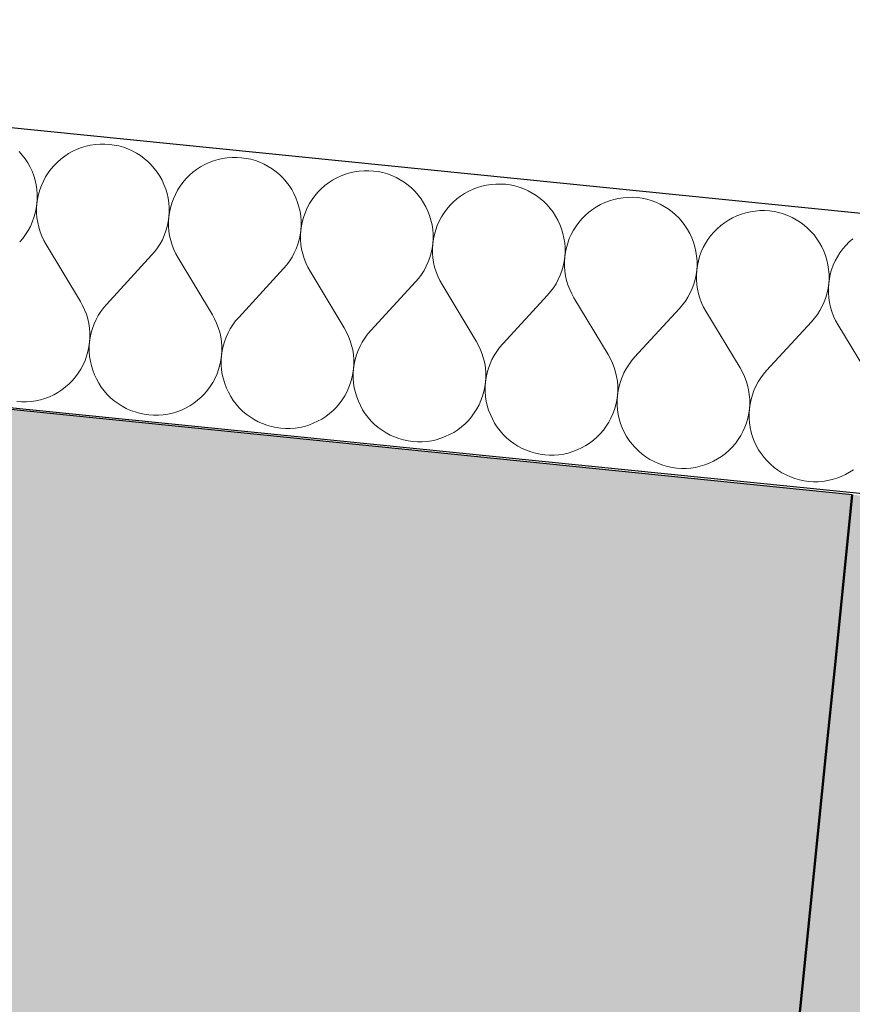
# Model space of a CAD drawing. Header units: millimetres. Extents: x -25972 to 4435, y -2839 to 20217.
# Tile 66 of 110: x -17586 to -17108, y 9391 to 9957. Entities that reach past the tile are written whole.
import ezdxf

# ---------------------------------------------------------------- set-up
doc = ezdxf.new("R2010")
doc.units = ezdxf.units.MM
doc.header["$MEASUREMENT"] = 0
doc.linetypes.add('Wipeout_Contour', pattern=[1000, 0, -1000])
for name, color, linetype in [('7._POHLED ZÁPADNÍ_2_3D prvky fasada nove', 7, 'Continuous'), ('7._POHLED ZÁPADNÍ_2_Konstrukce - nosné', 7, 'Continuous'), ('7._POHLED ZÁPADNÍ_2_Nové_3D prvky fasada nove', 7, 'Continuous'), ('7._POHLED ZÁPADNÍ_2_Nové_Konstrukce - nosné', 7, 'Continuous'), ('7._POHLED ZÁPADNÍ_2_Nové_Výplně – Řezové', 7, 'Continuous'), ('7._POHLED ZÁPADNÍ_2_Výplně – Řezové', 7, 'Continuous')]:
    doc.layers.add(name, color=color, linetype=linetype)

# ---------------------------------------------------------------- blocks, each defined once
blk = doc.blocks.new('*X37', base_point=(-26263.07, -5016.56))
at = {"layer": '7._POHLED ZÁPADNÍ_2_Nové_Výplně – Řezové', "color": 21, "linetype": 'Continuous', "lineweight": 20, "true_color": 0xffaaaa}
for p, q in [((-17550.46, 9883.59), (-17553, 9882.62)), ((-17547.85, 9884.37), (-17550.46, 9883.59)), ((-17545.2, 9884.97), (-17547.85, 9884.37)), ((-17542.51, 9885.37), (-17545.2, 9884.97)), ((-17539.8, 9885.59), (-17542.51, 9885.37)), ((-17537.08, 9885.6), (-17539.8, 9885.59)), ((-17534.36, 9885.43), (-17537.08, 9885.6)), ((-17531.67, 9885.06), (-17534.36, 9885.43)), ((-17529, 9884.5), (-17531.67, 9885.06)), ((-17526.39, 9883.75), (-17529, 9884.5)), ((-17523.83, 9882.81), (-17526.39, 9883.75)), ((-17584.48, 9879.26), (-17586.27, 9881.31)), ((-17582.83, 9877.09), (-17584.48, 9879.26)), ((-17560.13, 9878.67), (-17562.29, 9877.02)), ((-17557.85, 9880.15), (-17560.13, 9878.67)), ((-17555.47, 9881.47), (-17557.85, 9880.15)), ((-17553, 9882.62), (-17555.47, 9881.47)), ((-17521.35, 9881.7), (-17523.83, 9882.81)), ((-17518.96, 9880.41), (-17521.35, 9881.7)), ((-17516.66, 9878.95), (-17518.96, 9880.41)), ((-17514.47, 9877.34), (-17516.66, 9878.95)), ((-17463.99, 9877.94), (-17466.7, 9877.73)), ((-17461.27, 9877.96), (-17463.99, 9877.94)), ((-17458.56, 9877.78), (-17461.27, 9877.96)), ((-17581.35, 9874.81), (-17582.83, 9877.09)), ((-17580.03, 9872.43), (-17581.35, 9874.81)), ((-17578.89, 9869.97), (-17580.03, 9872.43)), ((-17566.25, 9873.29), (-17568.01, 9871.22)), ((-17564.34, 9875.23), (-17566.25, 9873.29)), ((-17562.29, 9877.02), (-17564.34, 9875.23)), ((-17512.4, 9875.57), (-17514.47, 9877.34)), ((-17510.47, 9873.66), (-17512.4, 9875.57)), ((-17508.67, 9871.61), (-17510.47, 9873.66)), ((-17482.04, 9872.51), (-17484.32, 9871.02)), ((-17479.66, 9873.83), (-17482.04, 9872.51)), ((-17477.2, 9874.97), (-17479.66, 9873.83)), ((-17474.65, 9875.94), (-17477.2, 9874.97)), ((-17472.05, 9876.73), (-17474.65, 9875.94)), ((-17469.39, 9877.32), (-17472.05, 9876.73)), ((-17466.7, 9877.73), (-17469.39, 9877.32)), ((-17455.86, 9877.41), (-17458.56, 9877.78)), ((-17453.2, 9876.85), (-17455.86, 9877.41)), ((-17450.58, 9876.1), (-17453.2, 9876.85)), ((-17448.03, 9875.17), (-17450.58, 9876.1)), ((-17445.55, 9874.05), (-17448.03, 9875.17)), ((-17443.15, 9872.76), (-17445.55, 9874.05)), ((-17440.85, 9871.31), (-17443.15, 9872.76)), ((-17577.92, 9867.42), (-17578.89, 9869.97)), ((-17577.14, 9864.82), (-17577.92, 9867.42)), ((-17571.08, 9866.73), (-17572.37, 9864.34)), ((-17569.63, 9869.03), (-17571.08, 9866.73)), ((-17568.01, 9871.22), (-17569.63, 9869.03)), ((-17507.03, 9869.45), (-17508.67, 9871.61)), ((-17505.54, 9867.17), (-17507.03, 9869.45)), ((-17504.22, 9864.79), (-17505.54, 9867.17)), ((-17488.53, 9867.58), (-17490.44, 9865.64)), ((-17486.49, 9869.37), (-17488.53, 9867.58)), ((-17484.32, 9871.02), (-17486.49, 9869.37)), ((-17438.66, 9869.69), (-17440.85, 9871.31)), ((-17436.6, 9867.92), (-17438.66, 9869.69)), ((-17434.66, 9866.01), (-17436.6, 9867.92)), ((-17401.39, 9867.33), (-17403.86, 9866.18)), ((-17398.85, 9868.29), (-17401.39, 9867.33)), ((-17396.24, 9869.08), (-17398.85, 9868.29)), ((-17393.59, 9869.67), (-17396.24, 9869.08)), ((-17390.9, 9870.08), (-17393.59, 9869.67)), ((-17388.19, 9870.29), (-17390.9, 9870.08)), ((-17385.46, 9870.31), (-17388.19, 9870.29)), ((-17382.75, 9870.13), (-17385.46, 9870.31)), ((-17380.05, 9869.76), (-17382.75, 9870.13)), ((-17377.39, 9869.2), (-17380.05, 9869.76)), ((-17374.78, 9868.45), (-17377.39, 9869.2)), ((-17372.22, 9867.52), (-17374.78, 9868.45)), ((-17369.74, 9866.4), (-17372.22, 9867.52)), ((-17576.54, 9862.16), (-17577.14, 9864.82)), ((-17576.14, 9859.47), (-17576.54, 9862.16)), ((-17573.48, 9861.85), (-17574.42, 9859.3)), ((-17572.37, 9864.34), (-17573.48, 9861.85)), ((-17503.08, 9862.32), (-17504.22, 9864.79)), ((-17502.11, 9859.78), (-17503.08, 9862.32)), ((-17493.82, 9861.38), (-17495.28, 9859.09)), ((-17492.21, 9863.57), (-17493.82, 9861.38)), ((-17490.44, 9865.64), (-17492.21, 9863.57)), ((-17432.87, 9863.96), (-17434.66, 9866.01)), ((-17431.22, 9861.8), (-17432.87, 9863.96)), ((-17429.74, 9859.52), (-17431.22, 9861.8)), ((-17410.68, 9861.73), (-17412.72, 9859.93)), ((-17408.51, 9863.37), (-17410.68, 9861.73)), ((-17406.24, 9864.86), (-17408.51, 9863.37)), ((-17403.86, 9866.18), (-17406.24, 9864.86)), ((-17367.34, 9865.11), (-17369.74, 9866.4)), ((-17365.05, 9863.66), (-17367.34, 9865.11)), ((-17362.86, 9862.04), (-17365.05, 9863.66)), ((-17360.79, 9860.27), (-17362.86, 9862.04)), ((-17320.44, 9861.43), (-17323.04, 9860.65)), ((-17317.78, 9862.03), (-17320.44, 9861.43)), ((-17315.09, 9862.43), (-17317.78, 9862.03)), ((-17312.38, 9862.64), (-17315.09, 9862.43)), ((-17309.66, 9862.66), (-17312.38, 9862.64)), ((-17306.94, 9862.48), (-17309.66, 9862.66)), ((-17304.25, 9862.11), (-17306.94, 9862.48)), ((-17301.59, 9861.55), (-17304.25, 9862.11)), ((-17298.97, 9860.8), (-17301.59, 9861.55)), ((-17575.93, 9856.76), (-17576.14, 9859.47)), ((-17575.91, 9854.04), (-17575.93, 9856.76)), ((-17575.16, 9856.68), (-17575.72, 9854.02)), ((-17574.42, 9859.3), (-17575.16, 9856.68)), ((-17501.33, 9857.17), (-17502.11, 9859.78)), ((-17500.74, 9854.51), (-17501.33, 9857.17)), ((-17496.56, 9856.69), (-17497.68, 9854.21)), ((-17495.28, 9859.09), (-17496.56, 9856.69)), ((-17428.42, 9857.14), (-17429.74, 9859.52)), ((-17427.27, 9854.67), (-17428.42, 9857.14)), ((-17416.4, 9855.93), (-17418.02, 9853.74)), ((-17414.63, 9857.99), (-17416.4, 9855.93)), ((-17412.72, 9859.93), (-17414.63, 9857.99)), ((-17358.86, 9858.36), (-17360.79, 9860.27)), ((-17357.06, 9856.32), (-17358.86, 9858.36)), ((-17355.42, 9854.15), (-17357.06, 9856.32)), ((-17332.71, 9855.72), (-17334.88, 9854.08)), ((-17330.43, 9857.21), (-17332.71, 9855.72)), ((-17328.05, 9858.53), (-17330.43, 9857.21)), ((-17325.58, 9859.68), (-17328.05, 9858.53)), ((-17323.04, 9860.65), (-17325.58, 9859.68)), ((-17296.42, 9859.87), (-17298.97, 9860.8)), ((-17293.93, 9858.76), (-17296.42, 9859.87)), ((-17291.54, 9857.47), (-17293.93, 9858.76)), ((-17289.24, 9856.01), (-17291.54, 9857.47)), ((-17287.05, 9854.39), (-17289.24, 9856.01)), ((-17576.46, 9848.63), (-17576.09, 9851.32)), ((-17576.09, 9851.32), (-17576.27, 9848.61)), ((-17576.09, 9851.32), (-17575.91, 9854.04)), ((-17575.72, 9854.02), (-17576.09, 9851.32)), ((-17500.33, 9851.82), (-17500.74, 9854.51)), ((-17500.12, 9849.11), (-17500.33, 9851.82)), ((-17498.61, 9851.65), (-17499.36, 9849.03)), ((-17497.68, 9854.21), (-17498.61, 9851.65)), ((-17426.31, 9852.13), (-17427.27, 9854.67)), ((-17425.53, 9849.52), (-17426.31, 9852.13)), ((-17419.47, 9851.44), (-17420.76, 9849.04)), ((-17418.02, 9853.74), (-17419.47, 9851.44)), ((-17353.93, 9851.87), (-17355.42, 9854.15)), ((-17352.61, 9849.49), (-17353.93, 9851.87)), ((-17338.83, 9850.35), (-17340.6, 9848.28)), ((-17336.92, 9852.28), (-17338.83, 9850.35)), ((-17334.88, 9854.08), (-17336.92, 9852.28)), ((-17284.99, 9852.63), (-17287.05, 9854.39)), ((-17283.05, 9850.71), (-17284.99, 9852.63)), ((-17281.26, 9848.67), (-17283.05, 9850.71)), ((-17254.62, 9849.56), (-17256.9, 9848.08)), ((-17252.25, 9850.88), (-17254.62, 9849.56)), ((-17249.78, 9852.03), (-17252.25, 9850.88)), ((-17247.24, 9853), (-17249.78, 9852.03)), ((-17244.63, 9853.78), (-17247.24, 9853)), ((-17241.98, 9854.38), (-17244.63, 9853.78)), ((-17239.29, 9854.78), (-17241.98, 9854.38)), ((-17236.57, 9854.99), (-17239.29, 9854.78)), ((-17233.85, 9855.01), (-17236.57, 9854.99)), ((-17231.14, 9854.84), (-17233.85, 9855.01)), ((-17228.44, 9854.47), (-17231.14, 9854.84)), ((-17225.78, 9853.91), (-17228.44, 9854.47)), ((-17223.17, 9853.16), (-17225.78, 9853.91)), ((-17220.61, 9852.22), (-17223.17, 9853.16)), ((-17218.13, 9851.11), (-17220.61, 9852.22)), ((-17215.73, 9849.82), (-17218.13, 9851.11)), ((-17213.44, 9848.36), (-17215.73, 9849.82)), ((-17577.78, 9843.35), (-17577.02, 9845.97)), ((-17577.02, 9845.97), (-17576.46, 9848.63)), ((-17576.27, 9848.61), (-17576.25, 9845.89)), ((-17576.25, 9845.89), (-17576.03, 9843.18)), ((-17500.28, 9843.68), (-17500.11, 9846.39)), ((-17499.92, 9846.37), (-17500.28, 9843.68)), ((-17500.11, 9846.39), (-17500.12, 9849.11)), ((-17499.36, 9849.03), (-17499.92, 9846.37)), ((-17424.93, 9846.87), (-17425.53, 9849.52)), ((-17424.53, 9844.18), (-17424.93, 9846.87)), ((-17424.32, 9841.46), (-17424.53, 9844.18)), ((-17422.8, 9844), (-17423.55, 9841.39)), ((-17421.87, 9846.56), (-17422.8, 9844)), ((-17420.76, 9849.04), (-17421.87, 9846.56)), ((-17351.47, 9847.02), (-17352.61, 9849.49)), ((-17350.5, 9844.48), (-17351.47, 9847.02)), ((-17349.72, 9841.87), (-17350.5, 9844.48)), ((-17342.21, 9846.09), (-17343.67, 9843.79)), ((-17340.6, 9848.28), (-17342.21, 9846.09)), ((-17279.61, 9846.5), (-17281.26, 9848.67)), ((-17278.13, 9844.22), (-17279.61, 9846.5)), ((-17276.81, 9841.84), (-17278.13, 9844.22)), ((-17261.11, 9844.64), (-17263.02, 9842.7)), ((-17259.07, 9846.43), (-17261.11, 9844.64)), ((-17256.9, 9848.08), (-17259.07, 9846.43)), ((-17211.25, 9846.75), (-17213.44, 9848.36)), ((-17209.18, 9844.98), (-17211.25, 9846.75)), ((-17207.24, 9843.07), (-17209.18, 9844.98)), ((-17173.97, 9844.38), (-17176.44, 9843.23)), ((-17171.43, 9845.35), (-17173.97, 9844.38)), ((-17168.83, 9846.13), (-17171.43, 9845.35)), ((-17166.17, 9846.73), (-17168.83, 9846.13)), ((-17163.48, 9847.13), (-17166.17, 9846.73)), ((-17160.77, 9847.35), (-17163.48, 9847.13)), ((-17158.05, 9847.36), (-17160.77, 9847.35)), ((-17155.33, 9847.19), (-17158.05, 9847.36)), ((-17152.64, 9846.82), (-17155.33, 9847.19)), ((-17149.98, 9846.26), (-17152.64, 9846.82)), ((-17147.36, 9845.51), (-17149.98, 9846.26)), ((-17144.81, 9844.57), (-17147.36, 9845.51)), ((-17142.32, 9843.46), (-17144.81, 9844.57)), ((-17581.12, 9835.92), (-17579.83, 9838.32)), ((-17579.83, 9838.32), (-17578.71, 9840.8)), ((-17578.71, 9840.8), (-17577.78, 9843.35)), ((-17576.03, 9843.18), (-17575.62, 9840.49)), ((-17575.62, 9840.49), (-17575.03, 9837.83)), ((-17501.97, 9835.71), (-17501.22, 9838.32)), ((-17501.22, 9838.32), (-17500.66, 9840.98)), ((-17500.66, 9840.98), (-17500.28, 9843.68)), ((-17500.28, 9843.68), (-17500.46, 9840.96)), ((-17500.46, 9840.96), (-17500.44, 9838.24)), ((-17500.44, 9838.24), (-17500.23, 9835.53)), ((-17424.48, 9836.03), (-17424.3, 9838.74)), ((-17424.11, 9838.72), (-17424.48, 9836.03)), ((-17424.3, 9838.74), (-17424.32, 9841.46)), ((-17423.55, 9841.39), (-17424.11, 9838.72)), ((-17349.13, 9839.22), (-17349.72, 9841.87)), ((-17348.72, 9836.53), (-17349.13, 9839.22)), ((-17346.07, 9838.91), (-17347, 9836.35)), ((-17344.95, 9841.39), (-17346.07, 9838.91)), ((-17343.67, 9843.79), (-17344.95, 9841.39)), ((-17275.66, 9839.37), (-17276.81, 9841.84)), ((-17274.7, 9836.83), (-17275.66, 9839.37)), ((-17266.41, 9838.44), (-17267.86, 9836.14)), ((-17264.79, 9840.63), (-17266.41, 9838.44)), ((-17263.02, 9842.7), (-17264.79, 9840.63)), ((-17205.45, 9841.02), (-17207.24, 9843.07)), ((-17203.81, 9838.85), (-17205.45, 9841.02)), ((-17202.32, 9836.57), (-17203.81, 9838.85)), ((-17183.26, 9838.78), (-17185.31, 9836.99)), ((-17181.1, 9840.43), (-17183.26, 9838.78)), ((-17178.82, 9841.91), (-17181.1, 9840.43)), ((-17176.44, 9843.23), (-17178.82, 9841.91)), ((-17139.93, 9842.17), (-17142.32, 9843.46)), ((-17137.63, 9840.71), (-17139.93, 9842.17)), ((-17135.44, 9839.1), (-17137.63, 9840.71)), ((-17133.37, 9837.33), (-17135.44, 9839.1)), ((-17584.19, 9831.44), (-17582.58, 9833.63)), ((-17582.58, 9833.63), (-17581.12, 9835.92)), ((-17575.03, 9837.83), (-17574.24, 9835.23)), ((-17574.24, 9835.23), (-17573.27, 9832.69)), ((-17573.27, 9832.69), (-17572.12, 9830.22)), ((-17504.02, 9830.67), (-17502.91, 9833.15)), ((-17502.91, 9833.15), (-17501.97, 9835.71)), ((-17500.23, 9835.53), (-17499.82, 9832.84)), ((-17499.82, 9832.84), (-17499.22, 9830.19)), ((-17425.41, 9830.67), (-17424.85, 9833.33)), ((-17424.85, 9833.33), (-17424.48, 9836.03)), ((-17424.48, 9836.03), (-17424.65, 9833.31)), ((-17424.65, 9833.31), (-17424.63, 9830.59)), ((-17348.51, 9833.82), (-17348.72, 9836.53)), ((-17348.5, 9831.1), (-17348.51, 9833.82)), ((-17347.75, 9833.74), (-17348.31, 9831.08)), ((-17347, 9836.35), (-17347.75, 9833.74)), ((-17273.91, 9834.23), (-17274.7, 9836.83)), ((-17273.32, 9831.57), (-17273.91, 9834.23)), ((-17269.15, 9833.74), (-17270.26, 9831.26)), ((-17267.86, 9836.14), (-17269.15, 9833.74)), ((-17201, 9834.19), (-17202.32, 9836.57)), ((-17199.86, 9831.73), (-17201, 9834.19)), ((-17188.99, 9832.98), (-17190.6, 9830.79)), ((-17187.22, 9835.05), (-17188.99, 9832.98)), ((-17185.31, 9836.99), (-17187.22, 9835.05)), ((-17131.44, 9835.42), (-17133.37, 9837.33)), ((-17129.64, 9833.37), (-17131.44, 9835.42)), ((-17128, 9831.21), (-17129.64, 9833.37)), ((-17585.96, 9829.37), (-17584.19, 9831.44)), ((-17572.12, 9830.22), (-17570.8, 9827.84)), ((-17551.12, 9795.23), (-17570.8, 9827.84)), ((-17506.77, 9825.98), (-17505.31, 9828.27)), ((-17505.31, 9828.27), (-17504.02, 9830.67)), ((-17499.22, 9830.19), (-17498.44, 9827.58)), ((-17498.44, 9827.58), (-17497.47, 9825.04)), ((-17427.1, 9825.5), (-17426.16, 9828.06)), ((-17426.16, 9828.06), (-17425.41, 9830.67)), ((-17424.63, 9830.59), (-17424.42, 9827.88)), ((-17424.42, 9827.88), (-17424.01, 9825.19)), ((-17349.04, 9825.69), (-17348.67, 9828.38)), ((-17348.67, 9828.38), (-17348.85, 9825.67)), ((-17348.67, 9828.38), (-17348.5, 9831.1)), ((-17348.31, 9831.08), (-17348.67, 9828.38)), ((-17272.92, 9828.88), (-17273.32, 9831.57)), ((-17272.71, 9826.17), (-17272.92, 9828.88)), ((-17271.19, 9828.71), (-17271.94, 9826.09)), ((-17270.26, 9831.26), (-17271.19, 9828.71)), ((-17198.89, 9829.18), (-17199.86, 9831.73)), ((-17198.11, 9826.58), (-17198.89, 9829.18)), ((-17192.06, 9828.49), (-17193.34, 9826.1)), ((-17190.6, 9830.79), (-17192.06, 9828.49)), ((-17126.52, 9828.93), (-17128, 9831.21)), ((-17125.2, 9826.55), (-17126.52, 9828.93)), ((-17111.41, 9827.4), (-17113.18, 9825.33)), ((-17109.5, 9829.34), (-17111.41, 9827.4)), ((-17107.46, 9831.13), (-17109.5, 9829.34)), ((-17535.96, 9793.7), (-17510.16, 9821.72)), ((-17510.16, 9821.72), (-17508.39, 9823.79)), ((-17508.39, 9823.79), (-17506.77, 9825.98)), ((-17497.47, 9825.04), (-17496.32, 9822.57)), ((-17496.32, 9822.57), (-17495, 9820.19)), ((-17429.51, 9820.63), (-17428.22, 9823.02)), ((-17428.22, 9823.02), (-17427.1, 9825.5)), ((-17424.01, 9825.19), (-17423.42, 9822.54)), ((-17423.42, 9822.54), (-17422.63, 9819.93)), ((-17350.36, 9820.41), (-17349.61, 9823.02)), ((-17349.61, 9823.02), (-17349.04, 9825.69)), ((-17348.85, 9825.67), (-17348.83, 9822.95)), ((-17348.83, 9822.95), (-17348.61, 9820.23)), ((-17272.87, 9820.73), (-17272.69, 9823.45)), ((-17272.5, 9823.43), (-17272.87, 9820.73)), ((-17272.69, 9823.45), (-17272.71, 9826.17)), ((-17271.94, 9826.09), (-17272.5, 9823.43)), ((-17197.51, 9823.92), (-17198.11, 9826.58)), ((-17197.11, 9821.23), (-17197.51, 9823.92)), ((-17194.45, 9823.61), (-17195.39, 9821.06)), ((-17193.34, 9826.1), (-17194.45, 9823.61)), ((-17124.05, 9824.08), (-17125.2, 9826.55)), ((-17123.09, 9821.54), (-17124.05, 9824.08)), ((-17122.3, 9818.93), (-17123.09, 9821.54)), ((-17114.79, 9823.14), (-17116.25, 9820.85)), ((-17113.18, 9825.33), (-17114.79, 9823.14)), ((-17475.31, 9787.58), (-17495, 9820.19)), ((-17434.35, 9814.08), (-17432.58, 9816.14)), ((-17432.58, 9816.14), (-17430.96, 9818.33)), ((-17430.96, 9818.33), (-17429.51, 9820.63)), ((-17422.63, 9819.93), (-17421.66, 9817.39)), ((-17421.66, 9817.39), (-17420.51, 9814.92)), ((-17352.41, 9815.37), (-17351.29, 9817.85)), ((-17351.29, 9817.85), (-17350.36, 9820.41)), ((-17348.61, 9820.23), (-17348.21, 9817.54)), ((-17348.21, 9817.54), (-17347.61, 9814.89)), ((-17273.8, 9815.38), (-17273.24, 9818.04)), ((-17273.24, 9818.04), (-17272.87, 9820.73)), ((-17272.87, 9820.73), (-17273.04, 9818.02)), ((-17273.04, 9818.02), (-17273.02, 9815.3)), ((-17196.9, 9818.52), (-17197.11, 9821.23)), ((-17197.06, 9813.08), (-17196.88, 9815.8)), ((-17196.69, 9815.78), (-17197.06, 9813.08)), ((-17196.88, 9815.8), (-17196.9, 9818.52)), ((-17196.14, 9818.44), (-17196.69, 9815.78)), ((-17195.39, 9821.06), (-17196.14, 9818.44)), ((-17121.71, 9816.27), (-17122.3, 9818.93)), ((-17121.31, 9813.58), (-17121.71, 9816.27)), ((-17118.65, 9815.97), (-17119.58, 9813.41)), ((-17117.54, 9818.45), (-17118.65, 9815.97)), ((-17116.25, 9820.85), (-17117.54, 9818.45)), ((-17460.15, 9786.05), (-17434.35, 9814.08)), ((-17420.51, 9814.92), (-17419.19, 9812.55)), ((-17399.51, 9779.93), (-17419.19, 9812.55)), ((-17356.78, 9808.49), (-17355.16, 9810.68)), ((-17355.16, 9810.68), (-17353.7, 9812.98)), ((-17353.7, 9812.98), (-17352.41, 9815.37)), ((-17347.61, 9814.89), (-17346.82, 9812.28)), ((-17346.82, 9812.28), (-17345.85, 9809.74)), ((-17276.6, 9807.73), (-17275.49, 9810.21)), ((-17275.49, 9810.21), (-17274.55, 9812.76)), ((-17274.55, 9812.76), (-17273.8, 9815.38)), ((-17273.02, 9815.3), (-17272.81, 9812.59)), ((-17272.81, 9812.59), (-17272.4, 9809.9)), ((-17198, 9807.73), (-17197.43, 9810.39)), ((-17197.43, 9810.39), (-17197.06, 9813.08)), ((-17197.06, 9813.08), (-17197.24, 9810.37)), ((-17197.24, 9810.37), (-17197.22, 9807.65)), ((-17121.09, 9810.87), (-17121.31, 9813.58)), ((-17121.08, 9808.15), (-17121.09, 9810.87)), ((-17120.33, 9810.79), (-17120.89, 9808.13)), ((-17119.58, 9813.41), (-17120.33, 9810.79)), ((-17384.35, 9778.4), (-17358.55, 9806.43)), ((-17358.55, 9806.43), (-17356.78, 9808.49)), ((-17345.85, 9809.74), (-17344.71, 9807.28)), ((-17344.71, 9807.28), (-17343.38, 9804.9)), ((-17323.7, 9772.28), (-17343.38, 9804.9)), ((-17279.35, 9803.03), (-17277.89, 9805.33)), ((-17277.89, 9805.33), (-17276.6, 9807.73)), ((-17272.4, 9809.9), (-17271.8, 9807.24)), ((-17271.8, 9807.24), (-17271.02, 9804.64)), ((-17271.02, 9804.64), (-17270.05, 9802.09)), ((-17199.68, 9802.56), (-17198.75, 9805.11)), ((-17198.75, 9805.11), (-17198, 9807.73)), ((-17197.22, 9807.65), (-17197, 9804.94)), ((-17197, 9804.94), (-17196.6, 9802.25)), ((-17121.63, 9802.74), (-17121.26, 9805.44)), ((-17121.26, 9805.44), (-17121.43, 9802.72)), ((-17121.26, 9805.44), (-17121.08, 9808.15)), ((-17120.89, 9808.13), (-17121.26, 9805.44)), ((-17308.54, 9770.75), (-17282.74, 9798.78)), ((-17282.74, 9798.78), (-17280.97, 9800.85)), ((-17280.97, 9800.85), (-17279.35, 9803.03)), ((-17270.05, 9802.09), (-17268.9, 9799.63)), ((-17268.9, 9799.63), (-17267.58, 9797.25)), ((-17202.09, 9797.68), (-17200.8, 9800.08)), ((-17200.8, 9800.08), (-17199.68, 9802.56)), ((-17196.6, 9802.25), (-17196, 9799.59)), ((-17196, 9799.59), (-17195.21, 9796.99)), ((-17122.94, 9797.47), (-17122.19, 9800.08)), ((-17122.19, 9800.08), (-17121.63, 9802.74)), ((-17121.43, 9802.72), (-17121.41, 9800)), ((-17121.41, 9800), (-17121.2, 9797.29)), ((-17549.8, 9792.85), (-17551.12, 9795.23)), ((-17535.96, 9793.7), (-17537.73, 9791.63)), ((-17247.9, 9764.63), (-17267.58, 9797.25)), ((-17206.93, 9791.13), (-17205.16, 9793.2)), ((-17205.16, 9793.2), (-17203.55, 9795.39)), ((-17203.55, 9795.39), (-17202.09, 9797.68)), ((-17195.21, 9796.99), (-17194.24, 9794.45)), ((-17194.24, 9794.45), (-17193.1, 9791.98)), ((-17124.99, 9792.43), (-17123.88, 9794.91)), ((-17123.88, 9794.91), (-17122.94, 9797.47)), ((-17121.2, 9797.29), (-17120.79, 9794.6)), ((-17120.79, 9794.6), (-17120.19, 9791.95)), ((-17548.65, 9790.38), (-17549.8, 9792.85)), ((-17547.68, 9787.84), (-17548.65, 9790.38)), ((-17546.89, 9785.24), (-17547.68, 9787.84)), ((-17539.35, 9789.44), (-17540.8, 9787.15)), ((-17537.73, 9791.63), (-17539.35, 9789.44)), ((-17473.99, 9785.2), (-17475.31, 9787.58)), ((-17232.74, 9763.1), (-17206.93, 9791.13)), ((-17193.1, 9791.98), (-17191.77, 9789.6)), ((-17172.09, 9756.99), (-17191.77, 9789.6)), ((-17129.36, 9785.55), (-17127.74, 9787.74)), ((-17127.74, 9787.74), (-17126.28, 9790.03)), ((-17126.28, 9790.03), (-17124.99, 9792.43)), ((-17120.19, 9791.95), (-17119.41, 9789.34)), ((-17119.41, 9789.34), (-17118.44, 9786.8)), ((-17546.3, 9782.58), (-17546.89, 9785.24)), ((-17545.89, 9779.89), (-17546.3, 9782.58)), ((-17543.21, 9782.27), (-17544.15, 9779.72)), ((-17542.09, 9784.75), (-17543.21, 9782.27)), ((-17540.8, 9787.15), (-17542.09, 9784.75)), ((-17472.84, 9782.73), (-17473.99, 9785.2)), ((-17471.87, 9780.19), (-17472.84, 9782.73)), ((-17463.54, 9781.8), (-17465, 9779.5)), ((-17461.92, 9783.98), (-17463.54, 9781.8)), ((-17460.15, 9786.05), (-17461.92, 9783.98)), ((-17156.93, 9755.46), (-17131.13, 9783.48)), ((-17131.13, 9783.48), (-17129.36, 9785.55)), ((-17118.44, 9786.8), (-17117.29, 9784.33)), ((-17117.29, 9784.33), (-17115.97, 9781.95)), ((-17096.29, 9749.34), (-17115.97, 9781.95)), ((-17545.68, 9777.18), (-17545.89, 9779.89)), ((-17545.66, 9774.46), (-17545.68, 9777.18)), ((-17544.9, 9777.1), (-17545.46, 9774.44)), ((-17544.15, 9779.72), (-17544.9, 9777.1)), ((-17471.09, 9777.59), (-17471.87, 9780.19)), ((-17470.49, 9774.93), (-17471.09, 9777.59)), ((-17466.29, 9777.1), (-17467.4, 9774.62)), ((-17465, 9779.5), (-17466.29, 9777.1)), ((-17398.19, 9777.55), (-17399.51, 9779.93)), ((-17397.04, 9775.09), (-17398.19, 9777.55)), ((-17386.12, 9776.33), (-17387.73, 9774.15)), ((-17384.35, 9778.4), (-17386.12, 9776.33)), ((-17546.2, 9769.05), (-17545.83, 9771.74)), ((-17545.83, 9771.74), (-17546.01, 9769.03)), ((-17545.83, 9771.74), (-17545.66, 9774.46)), ((-17545.46, 9774.44), (-17545.83, 9771.74)), ((-17470.08, 9772.24), (-17470.49, 9774.93)), ((-17469.87, 9769.53), (-17470.08, 9772.24)), ((-17468.34, 9772.07), (-17469.09, 9769.45)), ((-17467.4, 9774.62), (-17468.34, 9772.07)), ((-17396.07, 9772.54), (-17397.04, 9775.09)), ((-17395.28, 9769.94), (-17396.07, 9772.54)), ((-17389.19, 9771.85), (-17390.48, 9769.45)), ((-17387.73, 9774.15), (-17389.19, 9771.85)), ((-17322.38, 9769.9), (-17323.7, 9772.28)), ((-17308.54, 9770.75), (-17310.31, 9768.69)), ((-17547.51, 9763.77), (-17546.76, 9766.39)), ((-17546.76, 9766.39), (-17546.2, 9769.05)), ((-17546.01, 9769.03), (-17545.99, 9766.31)), ((-17545.99, 9766.31), (-17545.78, 9763.6)), ((-17470.03, 9764.1), (-17469.85, 9766.81)), ((-17469.65, 9766.79), (-17470.03, 9764.1)), ((-17469.85, 9766.81), (-17469.87, 9769.53)), ((-17469.09, 9769.45), (-17469.65, 9766.79)), ((-17394.69, 9767.29), (-17395.28, 9769.94)), ((-17394.28, 9764.6), (-17394.69, 9767.29)), ((-17391.6, 9766.97), (-17392.53, 9764.42)), ((-17390.48, 9769.45), (-17391.6, 9766.97)), ((-17321.23, 9767.44), (-17322.38, 9769.9)), ((-17320.26, 9764.9), (-17321.23, 9767.44)), ((-17319.48, 9762.29), (-17320.26, 9764.9)), ((-17311.93, 9766.5), (-17313.39, 9764.2)), ((-17310.31, 9768.69), (-17311.93, 9766.5)), ((-17549.55, 9758.73), (-17548.44, 9761.21)), ((-17548.44, 9761.21), (-17547.51, 9763.77)), ((-17545.78, 9763.6), (-17545.38, 9760.91)), ((-17545.38, 9760.91), (-17544.78, 9758.25)), ((-17470.95, 9758.74), (-17470.39, 9761.4)), ((-17470.39, 9761.4), (-17470.03, 9764.1)), ((-17470.03, 9764.1), (-17470.2, 9761.38)), ((-17470.2, 9761.38), (-17470.19, 9758.66)), ((-17394.06, 9761.88), (-17394.28, 9764.6)), ((-17394.22, 9756.45), (-17394.05, 9759.16)), ((-17393.85, 9759.14), (-17394.22, 9756.45)), ((-17394.05, 9759.16), (-17394.06, 9761.88)), ((-17393.29, 9761.8), (-17393.85, 9759.14)), ((-17392.53, 9764.42), (-17393.29, 9761.8)), ((-17318.88, 9759.64), (-17319.48, 9762.29)), ((-17318.47, 9756.95), (-17318.88, 9759.64)), ((-17315.79, 9759.33), (-17316.73, 9756.77)), ((-17314.68, 9761.81), (-17315.79, 9759.33)), ((-17313.39, 9764.2), (-17314.68, 9761.81)), ((-17246.58, 9762.26), (-17247.9, 9764.63)), ((-17245.43, 9759.79), (-17246.58, 9762.26)), ((-17244.46, 9757.25), (-17245.43, 9759.79)), ((-17234.51, 9761.04), (-17236.12, 9758.85)), ((-17232.74, 9763.1), (-17234.51, 9761.04)), ((-17553.91, 9751.85), (-17552.29, 9754.04)), ((-17552.29, 9754.04), (-17550.84, 9756.33)), ((-17550.84, 9756.33), (-17549.55, 9758.73)), ((-17544.78, 9758.25), (-17544, 9755.65)), ((-17544, 9755.65), (-17543.04, 9753.1)), ((-17473.75, 9751.08), (-17472.63, 9753.57)), ((-17472.63, 9753.57), (-17471.7, 9756.12)), ((-17471.7, 9756.12), (-17470.95, 9758.74)), ((-17470.19, 9758.66), (-17469.98, 9755.95)), ((-17469.98, 9755.95), (-17469.57, 9753.26)), ((-17395.15, 9751.09), (-17394.59, 9753.75)), ((-17394.59, 9753.75), (-17394.22, 9756.45)), ((-17394.22, 9756.45), (-17394.4, 9753.73)), ((-17394.4, 9753.73), (-17394.38, 9751.01)), ((-17318.26, 9754.24), (-17318.47, 9756.95)), ((-17318.24, 9751.51), (-17318.26, 9754.24)), ((-17317.48, 9754.16), (-17318.04, 9751.49)), ((-17316.73, 9756.77), (-17317.48, 9754.16)), ((-17243.67, 9754.64), (-17244.46, 9757.25)), ((-17243.07, 9751.99), (-17243.67, 9754.64)), ((-17238.87, 9754.16), (-17239.99, 9751.68)), ((-17237.58, 9756.55), (-17238.87, 9754.16)), ((-17236.12, 9758.85), (-17237.58, 9756.55)), ((-17170.77, 9754.61), (-17172.09, 9756.99)), ((-17169.62, 9752.14), (-17170.77, 9754.61)), ((-17158.7, 9753.39), (-17160.32, 9751.2)), ((-17156.93, 9755.46), (-17158.7, 9753.39)), ((-17559.63, 9746.05), (-17557.59, 9747.84)), ((-17557.59, 9747.84), (-17555.68, 9749.78)), ((-17555.68, 9749.78), (-17553.91, 9751.85)), ((-17543.04, 9753.1), (-17541.89, 9750.63)), ((-17541.89, 9750.63), (-17540.57, 9748.25)), ((-17540.57, 9748.25), (-17539.09, 9745.98)), ((-17476.49, 9746.39), (-17475.03, 9748.69)), ((-17475.03, 9748.69), (-17473.75, 9751.08)), ((-17469.57, 9753.26), (-17468.98, 9750.6)), ((-17468.98, 9750.6), (-17468.2, 9748)), ((-17468.2, 9748), (-17467.23, 9745.45)), ((-17396.83, 9745.92), (-17395.89, 9748.47)), ((-17395.89, 9748.47), (-17395.15, 9751.09)), ((-17394.38, 9751.01), (-17394.17, 9748.3)), ((-17394.17, 9748.3), (-17393.77, 9745.61)), ((-17318.78, 9746.1), (-17318.41, 9748.8)), ((-17318.41, 9748.8), (-17318.59, 9746.09)), ((-17318.41, 9748.8), (-17318.24, 9751.51)), ((-17318.04, 9751.49), (-17318.41, 9748.8)), ((-17242.67, 9749.3), (-17243.07, 9751.99)), ((-17242.45, 9746.59), (-17242.67, 9749.3)), ((-17240.92, 9749.12), (-17241.67, 9746.51)), ((-17239.99, 9751.68), (-17240.92, 9749.12)), ((-17168.65, 9749.6), (-17169.62, 9752.14)), ((-17167.87, 9747), (-17168.65, 9749.6)), ((-17161.78, 9748.91), (-17163.07, 9746.51)), ((-17160.32, 9751.2), (-17161.78, 9748.91)), ((-17566.45, 9741.59), (-17564.07, 9742.91)), ((-17564.07, 9742.91), (-17561.8, 9744.4)), ((-17561.8, 9744.4), (-17559.63, 9746.05)), ((-17539.09, 9745.98), (-17537.44, 9743.81)), ((-17537.44, 9743.81), (-17535.65, 9741.76)), ((-17481.78, 9740.19), (-17479.87, 9742.13)), ((-17479.87, 9742.13), (-17478.1, 9744.2)), ((-17478.1, 9744.2), (-17476.49, 9746.39)), ((-17467.23, 9745.45), (-17466.09, 9742.99)), ((-17466.09, 9742.99), (-17464.77, 9740.61)), ((-17399.23, 9741.04), (-17397.94, 9743.44)), ((-17397.94, 9743.44), (-17396.83, 9745.92)), ((-17393.77, 9745.61), (-17393.17, 9742.95)), ((-17393.17, 9742.95), (-17392.39, 9740.35)), ((-17320.09, 9740.83), (-17319.34, 9743.44)), ((-17319.34, 9743.44), (-17318.78, 9746.1)), ((-17318.59, 9746.09), (-17318.58, 9743.36)), ((-17318.58, 9743.36), (-17318.37, 9740.65)), ((-17242.61, 9741.15), (-17242.43, 9743.87)), ((-17242.24, 9743.85), (-17242.61, 9741.15)), ((-17242.43, 9743.87), (-17242.45, 9746.59)), ((-17241.67, 9746.51), (-17242.24, 9743.85)), ((-17167.27, 9744.34), (-17167.87, 9747)), ((-17166.86, 9741.65), (-17167.27, 9744.34)), ((-17164.18, 9744.03), (-17165.12, 9741.48)), ((-17163.07, 9746.51), (-17164.18, 9744.03)), ((-17587.56, 9737.64), (-17584.85, 9737.46)), ((-17584.85, 9737.46), (-17582.12, 9737.48)), ((-17582.12, 9737.48), (-17579.41, 9737.69)), ((-17579.41, 9737.69), (-17576.72, 9738.1)), ((-17576.72, 9738.1), (-17574.07, 9738.7)), ((-17574.07, 9738.7), (-17571.46, 9739.48)), ((-17571.46, 9739.48), (-17568.92, 9740.45)), ((-17568.92, 9740.45), (-17566.45, 9741.59)), ((-17535.65, 9741.76), (-17533.71, 9739.85)), ((-17533.71, 9739.85), (-17531.65, 9738.08)), ((-17531.65, 9738.08), (-17529.46, 9736.47)), ((-17529.46, 9736.47), (-17527.16, 9735.01)), ((-17488.27, 9735.27), (-17485.99, 9736.75)), ((-17485.99, 9736.75), (-17483.82, 9738.4)), ((-17483.82, 9738.4), (-17481.78, 9740.19)), ((-17464.77, 9740.61), (-17463.28, 9738.33)), ((-17463.28, 9738.33), (-17461.64, 9736.16)), ((-17404.06, 9734.48), (-17402.3, 9736.55)), ((-17402.3, 9736.55), (-17400.68, 9738.74)), ((-17400.68, 9738.74), (-17399.23, 9741.04)), ((-17392.39, 9740.35), (-17391.42, 9737.81)), ((-17391.42, 9737.81), (-17390.28, 9735.34)), ((-17322.13, 9735.79), (-17321.02, 9738.27)), ((-17321.02, 9738.27), (-17320.09, 9740.83)), ((-17318.37, 9740.65), (-17317.96, 9737.96)), ((-17317.96, 9737.96), (-17317.37, 9735.31)), ((-17243.54, 9735.79), (-17242.98, 9738.46)), ((-17242.98, 9738.46), (-17242.61, 9741.15)), ((-17242.61, 9741.15), (-17242.79, 9738.44)), ((-17242.79, 9738.44), (-17242.77, 9735.72)), ((-17166.65, 9738.94), (-17166.86, 9741.65)), ((-17166.63, 9736.22), (-17166.65, 9738.94)), ((-17165.87, 9738.86), (-17166.43, 9736.2)), ((-17165.12, 9741.48), (-17165.87, 9738.86)), ((-17527.16, 9735.01), (-17524.76, 9733.72)), ((-17524.76, 9733.72), (-17522.28, 9732.61)), ((-17522.28, 9732.61), (-17519.73, 9731.67)), ((-17519.73, 9731.67), (-17517.11, 9730.92)), ((-17517.11, 9730.92), (-17514.45, 9730.36)), ((-17500.92, 9730.45), (-17498.26, 9731.05)), ((-17498.26, 9731.05), (-17495.66, 9731.83)), ((-17495.66, 9731.83), (-17493.11, 9732.8)), ((-17493.11, 9732.8), (-17490.65, 9733.95)), ((-17490.65, 9733.95), (-17488.27, 9735.27)), ((-17461.64, 9736.16), (-17459.84, 9734.11)), ((-17459.84, 9734.11), (-17457.91, 9732.2)), ((-17457.91, 9732.2), (-17455.84, 9730.43)), ((-17410.18, 9729.1), (-17408.02, 9730.75)), ((-17408.02, 9730.75), (-17405.97, 9732.55)), ((-17405.97, 9732.55), (-17404.06, 9734.48)), ((-17390.28, 9735.34), (-17388.96, 9732.96)), ((-17388.96, 9732.96), (-17387.48, 9730.68)), ((-17326.49, 9728.9), (-17324.88, 9731.09)), ((-17324.88, 9731.09), (-17323.42, 9733.39)), ((-17323.42, 9733.39), (-17322.13, 9735.79)), ((-17317.37, 9735.31), (-17316.59, 9732.7)), ((-17316.59, 9732.7), (-17315.62, 9730.16)), ((-17245.22, 9730.62), (-17244.28, 9733.18)), ((-17244.28, 9733.18), (-17243.54, 9735.79)), ((-17242.77, 9735.72), (-17242.56, 9733)), ((-17242.56, 9733), (-17242.16, 9730.31)), ((-17167.73, 9728.15), (-17167.17, 9730.81)), ((-17167.17, 9730.81), (-17166.8, 9733.5)), ((-17166.8, 9733.5), (-17166.98, 9730.79)), ((-17166.98, 9730.79), (-17166.96, 9728.07)), ((-17166.8, 9733.5), (-17166.63, 9736.22)), ((-17166.43, 9736.2), (-17166.8, 9733.5)), ((-17514.45, 9730.36), (-17511.75, 9729.99)), ((-17511.75, 9729.99), (-17509.04, 9729.82)), ((-17509.04, 9729.82), (-17506.32, 9729.83)), ((-17506.32, 9729.83), (-17503.61, 9730.05)), ((-17503.61, 9730.05), (-17500.92, 9730.45)), ((-17455.84, 9730.43), (-17453.65, 9728.82)), ((-17453.65, 9728.82), (-17451.35, 9727.36)), ((-17451.35, 9727.36), (-17448.96, 9726.07)), ((-17448.96, 9726.07), (-17446.48, 9724.96)), ((-17419.85, 9724.18), (-17417.31, 9725.15)), ((-17417.31, 9725.15), (-17414.84, 9726.3)), ((-17414.84, 9726.3), (-17412.46, 9727.62)), ((-17412.46, 9727.62), (-17410.18, 9729.1)), ((-17387.48, 9730.68), (-17385.83, 9728.51)), ((-17385.83, 9728.51), (-17384.04, 9726.47)), ((-17384.04, 9726.47), (-17382.1, 9724.56)), ((-17330.17, 9724.9), (-17328.26, 9726.83)), ((-17328.26, 9726.83), (-17326.49, 9728.9)), ((-17315.62, 9730.16), (-17314.47, 9727.69)), ((-17314.47, 9727.69), (-17313.16, 9725.31)), ((-17313.16, 9725.31), (-17311.67, 9723.03)), ((-17249.07, 9723.44), (-17247.62, 9725.74)), ((-17247.62, 9725.74), (-17246.33, 9728.14)), ((-17246.33, 9728.14), (-17245.22, 9730.62)), ((-17242.16, 9730.31), (-17241.56, 9727.66)), ((-17241.56, 9727.66), (-17240.78, 9725.05)), ((-17169.41, 9722.97), (-17168.48, 9725.53)), ((-17168.48, 9725.53), (-17167.73, 9728.15)), ((-17166.96, 9728.07), (-17166.75, 9725.36)), ((-17166.75, 9725.36), (-17166.35, 9722.67)), ((-17446.48, 9724.96), (-17443.92, 9724.02)), ((-17443.92, 9724.02), (-17441.31, 9723.28)), ((-17441.31, 9723.28), (-17438.64, 9722.71)), ((-17438.64, 9722.71), (-17435.95, 9722.34)), ((-17435.95, 9722.34), (-17433.23, 9722.17)), ((-17433.23, 9722.17), (-17430.51, 9722.19)), ((-17430.51, 9722.19), (-17427.8, 9722.4)), ((-17427.8, 9722.4), (-17425.11, 9722.8)), ((-17425.11, 9722.8), (-17422.46, 9723.4)), ((-17422.46, 9723.4), (-17419.85, 9724.18)), ((-17382.1, 9724.56), (-17380.03, 9722.79)), ((-17380.03, 9722.79), (-17377.85, 9721.17)), ((-17377.85, 9721.17), (-17375.55, 9719.71)), ((-17375.55, 9719.71), (-17373.15, 9718.43)), ((-17339.04, 9718.65), (-17336.66, 9719.97)), ((-17336.66, 9719.97), (-17334.38, 9721.46)), ((-17334.38, 9721.46), (-17332.21, 9723.1)), ((-17332.21, 9723.1), (-17330.17, 9724.9)), ((-17311.67, 9723.03), (-17310.03, 9720.86)), ((-17310.03, 9720.86), (-17308.23, 9718.82)), ((-17252.45, 9719.19), (-17250.69, 9721.25)), ((-17250.69, 9721.25), (-17249.07, 9723.44)), ((-17240.78, 9725.05), (-17239.81, 9722.51)), ((-17239.81, 9722.51), (-17238.67, 9720.04)), ((-17238.67, 9720.04), (-17237.35, 9717.66)), ((-17171.81, 9718.09), (-17170.52, 9720.49)), ((-17170.52, 9720.49), (-17169.41, 9722.97)), ((-17166.35, 9722.67), (-17165.76, 9720.01)), ((-17165.76, 9720.01), (-17164.97, 9717.41)), ((-17373.15, 9718.43), (-17370.67, 9717.31)), ((-17370.67, 9717.31), (-17368.12, 9716.38)), ((-17368.12, 9716.38), (-17365.5, 9715.63)), ((-17365.5, 9715.63), (-17362.84, 9715.07)), ((-17362.84, 9715.07), (-17360.14, 9714.7)), ((-17360.14, 9714.7), (-17357.43, 9714.52)), ((-17357.43, 9714.52), (-17354.71, 9714.54)), ((-17354.71, 9714.54), (-17352, 9714.75)), ((-17352, 9714.75), (-17349.31, 9715.16)), ((-17349.31, 9715.16), (-17346.65, 9715.75)), ((-17346.65, 9715.75), (-17344.05, 9716.54)), ((-17344.05, 9716.54), (-17341.5, 9717.5)), ((-17341.5, 9717.5), (-17339.04, 9718.65)), ((-17308.23, 9718.82), (-17306.3, 9716.91)), ((-17306.3, 9716.91), (-17304.23, 9715.14)), ((-17304.23, 9715.14), (-17302.04, 9713.52)), ((-17260.85, 9712.32), (-17258.57, 9713.81)), ((-17258.57, 9713.81), (-17256.41, 9715.45)), ((-17256.41, 9715.45), (-17254.36, 9717.25)), ((-17254.36, 9717.25), (-17252.45, 9719.19)), ((-17237.35, 9717.66), (-17235.86, 9715.38)), ((-17235.86, 9715.38), (-17234.22, 9713.22)), ((-17174.88, 9713.61), (-17173.26, 9715.8)), ((-17173.26, 9715.8), (-17171.81, 9718.09)), ((-17164.97, 9717.41), (-17164.01, 9714.86)), ((-17164.01, 9714.86), (-17162.86, 9712.39)), ((-17302.04, 9713.52), (-17299.74, 9712.07)), ((-17299.74, 9712.07), (-17297.35, 9710.78)), ((-17297.35, 9710.78), (-17294.87, 9709.66)), ((-17294.87, 9709.66), (-17292.31, 9708.73)), ((-17292.31, 9708.73), (-17289.69, 9707.98)), ((-17273.5, 9707.51), (-17270.85, 9708.1)), ((-17270.85, 9708.1), (-17268.24, 9708.89)), ((-17268.24, 9708.89), (-17265.7, 9709.86)), ((-17265.7, 9709.86), (-17263.23, 9711)), ((-17263.23, 9711), (-17260.85, 9712.32)), ((-17234.22, 9713.22), (-17232.43, 9711.17)), ((-17232.43, 9711.17), (-17230.49, 9709.26)), ((-17230.49, 9709.26), (-17228.42, 9707.49)), ((-17180.6, 9707.81), (-17178.56, 9709.6)), ((-17178.56, 9709.6), (-17176.65, 9711.54)), ((-17176.65, 9711.54), (-17174.88, 9713.61)), ((-17162.86, 9712.39), (-17161.54, 9710.01)), ((-17161.54, 9710.01), (-17160.06, 9707.74)), ((-17289.69, 9707.98), (-17287.03, 9707.42)), ((-17287.03, 9707.42), (-17284.34, 9707.05)), ((-17284.34, 9707.05), (-17281.62, 9706.87)), ((-17281.62, 9706.87), (-17278.9, 9706.89)), ((-17278.9, 9706.89), (-17276.19, 9707.1)), ((-17276.19, 9707.1), (-17273.5, 9707.51)), ((-17228.42, 9707.49), (-17226.24, 9705.87)), ((-17226.24, 9705.87), (-17223.94, 9704.42)), ((-17223.94, 9704.42), (-17221.54, 9703.13)), ((-17221.54, 9703.13), (-17219.06, 9702.01)), ((-17189.89, 9702.21), (-17187.43, 9703.35)), ((-17187.43, 9703.35), (-17185.05, 9704.67)), ((-17185.05, 9704.67), (-17182.77, 9706.16)), ((-17182.77, 9706.16), (-17180.6, 9707.81)), ((-17160.06, 9707.74), (-17158.42, 9705.57)), ((-17158.42, 9705.57), (-17156.62, 9703.52)), ((-17156.62, 9703.52), (-17154.69, 9701.61)), ((-17219.06, 9702.01), (-17216.5, 9701.08)), ((-17216.5, 9701.08), (-17213.89, 9700.33)), ((-17213.89, 9700.33), (-17211.23, 9699.77)), ((-17211.23, 9699.77), (-17208.53, 9699.4)), ((-17208.53, 9699.4), (-17205.82, 9699.22)), ((-17205.82, 9699.22), (-17203.1, 9699.24)), ((-17203.1, 9699.24), (-17200.38, 9699.45)), ((-17200.38, 9699.45), (-17197.69, 9699.86)), ((-17197.69, 9699.86), (-17195.04, 9700.46)), ((-17195.04, 9700.46), (-17192.43, 9701.24)), ((-17192.43, 9701.24), (-17189.89, 9702.21)), ((-17154.69, 9701.61), (-17152.62, 9699.84)), ((-17152.62, 9699.84), (-17150.43, 9698.23)), ((-17150.43, 9698.23), (-17148.13, 9696.77)), ((-17111.62, 9695.71), (-17109.24, 9697.03)), ((-17109.24, 9697.03), (-17106.96, 9698.51)), ((-17148.13, 9696.77), (-17145.74, 9695.48)), ((-17145.74, 9695.48), (-17143.25, 9694.37)), ((-17143.25, 9694.37), (-17140.7, 9693.43)), ((-17140.7, 9693.43), (-17138.08, 9692.68)), ((-17138.08, 9692.68), (-17135.42, 9692.12)), ((-17135.42, 9692.12), (-17132.73, 9691.75)), ((-17132.73, 9691.75), (-17130.01, 9691.58)), ((-17130.01, 9691.58), (-17127.29, 9691.59)), ((-17127.29, 9691.59), (-17124.58, 9691.81)), ((-17124.58, 9691.81), (-17121.89, 9692.21)), ((-17121.89, 9692.21), (-17119.23, 9692.81)), ((-17119.23, 9692.81), (-17116.63, 9693.59)), ((-17116.63, 9693.59), (-17114.09, 9694.56)), ((-17114.09, 9694.56), (-17111.62, 9695.71))]:
    blk.add_line(p, q, dxfattribs=at)

msp = doc.modelspace()

# ---------------------------------------------------------------- linework, layer by layer
at = {"layer": '7._POHLED ZÁPADNÍ_2_Konstrukce - nosné', "color": 7, "linetype": 'Continuous', "lineweight": 50}
for p, q in [((-17117.79, 9584.65), (-17122.83, 9534.9)), ((-17122.83, 9534.9), (-17145.5, 9311.05))]:
    msp.add_line(p, q, dxfattribs=at)

# ---------------------------------------------------------------- wipeouts: each hides what was drawn before it
at = {"color": 254, "linetype": 'Wipeout_Contour', "lineweight": 0, "ltscale": 120455.95835}
msp.add_wipeout([(-18216.58, 9857.58), (-18222.6, 9797.88), (-16829.98, 9657.38), (-16823.96, 9717.08), (-16813.92, 9816.57), (-18206.54, 9957.07)], dxfattribs=at).dxf.layer = '7._POHLED ZÁPADNÍ_2_Nové_Výplně – Řezové'

# ---------------------------------------------------------------- next in the draw order: hatches: boundary and pattern name
at = {"layer": '7._POHLED ZÁPADNÍ_2_Nové_Výplně – Řezové', "linetype": 'Continuous', "lineweight": 0, "true_color": 0xf2b2b2}
msp.add_hatch(color=9, dxfattribs=at).paths.add_polyline_path([(-17704.65, 9744.61), (-17742.45, 9371.52), (-17145.5, 9311.05), (-17107.71, 9684.14)])
at = {"layer": '7._POHLED ZÁPADNÍ_2_Výplně – Řezové', "linetype": 'Continuous', "lineweight": 13}
msp.add_hatch(color=254, dxfattribs=at).paths.add_polyline_path([(-17145.5, 9311.05), (-16861.92, 9282.32), (-16824.12, 9655.41), (-17107.71, 9684.14)])

# ---------------------------------------------------------------- next in the draw order: linework, layer by layer
at = {"layer": '7._POHLED ZÁPADNÍ_2_Konstrukce - nosné', "color": 7, "linetype": 'Continuous', "lineweight": 50}
msp.add_line((-17107.71, 9684.14), (-17117.79, 9584.65), dxfattribs=at)
at = {"layer": '7._POHLED ZÁPADNÍ_2_Nové_3D prvky fasada nove', "color": 1, "linetype": 'Continuous', "lineweight": 25, "flags": 128}
msp.add_lwpolyline([(-17107.71, 9684.14), (-17704.65, 9744.61)], dxfattribs=at)
at = {"layer": '7._POHLED ZÁPADNÍ_2_Nové_Konstrukce - nosné', "color": 1, "linetype": 'Continuous', "lineweight": 25, "flags": 128}
for points in [[(-16813.92, 9816.57), (-18206.54, 9957.07)], [(-18222.6, 9797.88), (-16829.98, 9657.38)]]:
    msp.add_lwpolyline(points, dxfattribs=at)

# ---------------------------------------------------------------- next in the draw order: block references
at = {"layer": '7._POHLED ZÁPADNÍ_2_3D prvky fasada nove', "color": 9, "linetype": 'Continuous', "lineweight": 13}
msp.add_blockref('*X37', (-26263.07, -5016.56), dxfattribs=at)

doc.saveas('drawing.dxf')
